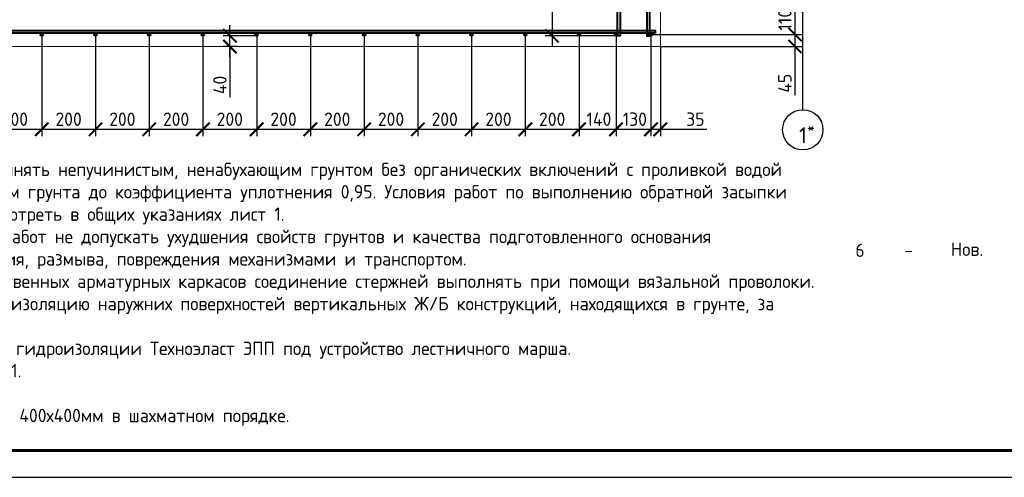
# Model space of a CAD drawing. Header units: millimetres. Extents: x 130535 to 1380046, y -231620 to 121434.
# Tile 100 of 135: x 815370 to 833696, y -8015 to 510. Entities that reach past the tile are written whole.
import ezdxf

# ---------------------------------------------------------------- set-up
doc = ezdxf.new("R2010")
doc.units = ezdxf.units.MM
doc.linetypes.add('______5', pattern=[1.1, 0.8, -0.1, 0.1, -0.1])
doc.layers.get('DEFPOINTS').update_dxf_attribs({"lineweight": 0})
for name, color, linetype, lineweight in [('XR$4$Оси', 7, '______5', 18), ('Основная', 7, 'Continuous', 40), ('Столовая Двери и окна', 7, 'Continuous', 15), ('Текст', 7, 'Continuous', 25), ('Тонкая', 7, 'Continuous', 20), ('ТОНКИЕ', 7, 'Continuous', 9)]:
    doc.layers.add(name, color=color, linetype=linetype, lineweight=lineweight)
doc.layers.add('СПДС_Оси', color=7, linetype='Continuous')
doc.styles.add('GOST-2.304_Type-B', font='GOST_Common.ttf')
doc.styles.add('ISOCPEUR', font='isocpeur.ttf')
doc.dimstyles.new('СПДС', dxfattribs={"dimscale": 100, "dimtxt": 2.5, "dimasz": 2.5, "dimexe": 1.25, "dimexo": 0, "dimtad": 1, "dimdec": 0, "dimtxsty": 'GOST-2.304_Type-B', "dimblk": 'ARCHTICK', "dimcen": 2.5, "dimdle": 2, "dimadec": 0, "dimazin": 2, "dimtfac": 0.75, "dimtdec": 0, "dimtmove": 1, "dimatfit": 3, "dimfxl": 1, "dimtolj": 1, "dimarcsym": 1})

# ---------------------------------------------------------------- blocks, each defined once
blk = doc.blocks.new('Из_буфера5277')
at = {"linetype": 'Continuous', "lineweight": 25, "ltscale": 100}
blk.add_lwpolyline([(0, 0), (42000, 0), (42000, 29700), (0, 29700), (0, 0)], dxfattribs=at)
at = {"linetype": 'Continuous', "lineweight": 60, "ltscale": 100}
blk.add_lwpolyline([(2000, 500), (41500, 500), (41500, 29200), (2000, 29200), (2000, 500)], dxfattribs=at)
blk = doc.blocks.new('_ArchTick')
at = {"color": 0, "linetype": 'ByBlock', "const_width": 0.15}
blk.add_lwpolyline([(-0.5, -0.5), (0.5, 0.5)], dxfattribs=at)
blk = doc.blocks.new('*D1168')
at = {"layer": 'DEFPOINTS', "color": 0, "linetype": 'Continuous', "lineweight": 0, "ltscale": 100}
for p in [(818781, 235), (819781, 235), (819781, -1532)]:
    blk.add_point(p, dxfattribs=at)
at = {"layer": 'ТОНКИЕ', "color": 0, "lineweight": -2, "ltscale": 125}
for p, q in [((818781, 235), (818781, -1657)), ((819781, 235), (819781, -1657)), ((818581, -1532), (819981, -1532))]:
    blk.add_line(p, q, dxfattribs=at)
at = {"layer": 'ТОНКИЕ', "color": 0, "linetype": 'Continuous', "lineweight": -2, "ltscale": 100, "xscale": 250, "yscale": 250, "zscale": 250, "rotation": 180}
blk.add_blockref('_ArchTick', (818781, -1532), dxfattribs=at)
at = {"layer": 'ТОНКИЕ', "color": 0, "linetype": 'Continuous', "lineweight": -2, "ltscale": 100, "xscale": 250, "yscale": 250, "zscale": 250}
blk.add_blockref('_ArchTick', (819781, -1532), dxfattribs=at)
at = {"layer": 'ТОНКИЕ', "color": 0, "linetype": 'Continuous', "ltscale": 100, "insert": (819281, -1344), "char_height": 250, "attachment_point": 5, "style": 'GOST-2.304_Type-B'}
blk.add_mtext('\\A1;200', dxfattribs=at)
blk = doc.blocks.new('*D1169')
at = {"layer": 'DEFPOINTS', "color": 0, "linetype": 'Continuous', "lineweight": 0, "ltscale": 100}
for p in [(819283, 210), (819781, 210), (819433, 10)]:
    blk.add_point(p, dxfattribs=at)
at = {"layer": 'ТОНКИЕ', "color": 0, "lineweight": -2, "ltscale": 125}
for p, q in [((819283, -190), (819283, 410)), ((819781, 210), (819158, 210)), ((819433, 10), (819158, 10)), ((819283, 10), (819283, -932))]:
    blk.add_line(p, q, dxfattribs=at)
at = {"layer": 'ТОНКИЕ', "color": 0, "linetype": 'Continuous', "lineweight": -2, "ltscale": 100, "xscale": 250, "yscale": 250, "zscale": 250}
for p, rotation in [((819283, 210), 90), ((819283, 10), 270)]:
    blk.add_blockref('_ArchTick', p, dxfattribs=dict(at, rotation=rotation))
at = {"layer": 'ТОНКИЕ', "color": 0, "linetype": 'Continuous', "ltscale": 100, "insert": (819096, -706), "char_height": 250, "attachment_point": 5, "rotation": 90, "style": 'GOST-2.304_Type-B'}
blk.add_mtext('\\A1;40', dxfattribs=at)
blk = doc.blocks.new('*D1170')
at = {"layer": 'DEFPOINTS', "color": 0, "linetype": 'Continuous', "lineweight": 0, "ltscale": 100}
for p in [(817781, 235), (818781, 235), (818781, -1532)]:
    blk.add_point(p, dxfattribs=at)
at = {"layer": 'ТОНКИЕ', "color": 0, "lineweight": -2, "ltscale": 125}
for p, q in [((817781, 235), (817781, -1657)), ((818781, 235), (818781, -1657)), ((817581, -1532), (818981, -1532))]:
    blk.add_line(p, q, dxfattribs=at)
at = {"layer": 'ТОНКИЕ', "color": 0, "linetype": 'Continuous', "lineweight": -2, "ltscale": 100, "xscale": 250, "yscale": 250, "zscale": 250, "rotation": 180}
blk.add_blockref('_ArchTick', (817781, -1532), dxfattribs=at)
at = {"layer": 'ТОНКИЕ', "color": 0, "linetype": 'Continuous', "lineweight": -2, "ltscale": 100, "xscale": 250, "yscale": 250, "zscale": 250}
blk.add_blockref('_ArchTick', (818781, -1532), dxfattribs=at)
at = {"layer": 'ТОНКИЕ', "color": 0, "linetype": 'Continuous', "ltscale": 100, "insert": (818281, -1344), "char_height": 250, "attachment_point": 5, "style": 'GOST-2.304_Type-B'}
blk.add_mtext('\\A1;200', dxfattribs=at)
blk = doc.blocks.new('*D1171')
at = {"layer": 'DEFPOINTS', "color": 0, "linetype": 'Continuous', "lineweight": 0, "ltscale": 100}
for p in [(816781, 235), (817781, 235), (817781, -1532)]:
    blk.add_point(p, dxfattribs=at)
at = {"layer": 'ТОНКИЕ', "color": 0, "lineweight": -2, "ltscale": 125}
for p, q in [((816781, 235), (816781, -1657)), ((817781, 235), (817781, -1657)), ((816581, -1532), (817981, -1532))]:
    blk.add_line(p, q, dxfattribs=at)
at = {"layer": 'ТОНКИЕ', "color": 0, "linetype": 'Continuous', "lineweight": -2, "ltscale": 100, "xscale": 250, "yscale": 250, "zscale": 250, "rotation": 180}
blk.add_blockref('_ArchTick', (816781, -1532), dxfattribs=at)
at = {"layer": 'ТОНКИЕ', "color": 0, "linetype": 'Continuous', "lineweight": -2, "ltscale": 100, "xscale": 250, "yscale": 250, "zscale": 250}
blk.add_blockref('_ArchTick', (817781, -1532), dxfattribs=at)
at = {"layer": 'ТОНКИЕ', "color": 0, "linetype": 'Continuous', "ltscale": 100, "insert": (817281, -1344), "char_height": 250, "attachment_point": 5, "style": 'GOST-2.304_Type-B'}
blk.add_mtext('\\A1;200', dxfattribs=at)
blk = doc.blocks.new('*D1172')
at = {"layer": 'DEFPOINTS', "color": 0, "linetype": 'Continuous', "lineweight": 0, "ltscale": 100}
for p in [(815781, 235), (816781, 235), (816781, -1532)]:
    blk.add_point(p, dxfattribs=at)
at = {"layer": 'ТОНКИЕ', "color": 0, "lineweight": -2, "ltscale": 125}
for p, q in [((815781, 235), (815781, -1657)), ((816781, 235), (816781, -1657)), ((815581, -1532), (816981, -1532))]:
    blk.add_line(p, q, dxfattribs=at)
at = {"layer": 'ТОНКИЕ', "color": 0, "linetype": 'Continuous', "lineweight": -2, "ltscale": 100, "xscale": 250, "yscale": 250, "zscale": 250, "rotation": 180}
blk.add_blockref('_ArchTick', (815781, -1532), dxfattribs=at)
at = {"layer": 'ТОНКИЕ', "color": 0, "linetype": 'Continuous', "lineweight": -2, "ltscale": 100, "xscale": 250, "yscale": 250, "zscale": 250}
blk.add_blockref('_ArchTick', (816781, -1532), dxfattribs=at)
at = {"layer": 'ТОНКИЕ', "color": 0, "linetype": 'Continuous', "ltscale": 100, "insert": (816281, -1344), "char_height": 250, "attachment_point": 5, "style": 'GOST-2.304_Type-B'}
blk.add_mtext('\\A1;200', dxfattribs=at)
blk = doc.blocks.new('*D1173')
at = {"layer": 'DEFPOINTS', "color": 0, "linetype": 'Continuous', "lineweight": 0, "ltscale": 100}
for p in [(814781, 235), (815781, 235), (815781, -1532)]:
    blk.add_point(p, dxfattribs=at)
at = {"layer": 'ТОНКИЕ', "color": 0, "lineweight": -2, "ltscale": 125}
for p, q in [((814781, 235), (814781, -1657)), ((815781, 235), (815781, -1657)), ((814581, -1532), (815981, -1532))]:
    blk.add_line(p, q, dxfattribs=at)
at = {"layer": 'ТОНКИЕ', "color": 0, "linetype": 'Continuous', "lineweight": -2, "ltscale": 100, "xscale": 250, "yscale": 250, "zscale": 250, "rotation": 180}
blk.add_blockref('_ArchTick', (814781, -1532), dxfattribs=at)
at = {"layer": 'ТОНКИЕ', "color": 0, "linetype": 'Continuous', "lineweight": -2, "ltscale": 100, "xscale": 250, "yscale": 250, "zscale": 250}
blk.add_blockref('_ArchTick', (815781, -1532), dxfattribs=at)
at = {"layer": 'ТОНКИЕ', "color": 0, "linetype": 'Continuous', "ltscale": 100, "insert": (815281, -1344), "char_height": 250, "attachment_point": 5, "style": 'GOST-2.304_Type-B'}
blk.add_mtext('\\A1;200', dxfattribs=at)
blk = doc.blocks.new('*D1179')
at = {"layer": 'DEFPOINTS', "color": 0, "linetype": 'Continuous', "lineweight": 0, "ltscale": 100}
for p in [(819781, 235), (820781, 235), (820781, -1532)]:
    blk.add_point(p, dxfattribs=at)
at = {"layer": 'ТОНКИЕ', "color": 0, "lineweight": -2, "ltscale": 125}
for p, q in [((819781, 235), (819781, -1657)), ((820781, 235), (820781, -1657)), ((819581, -1532), (820981, -1532))]:
    blk.add_line(p, q, dxfattribs=at)
at = {"layer": 'ТОНКИЕ', "color": 0, "linetype": 'Continuous', "lineweight": -2, "ltscale": 100, "xscale": 250, "yscale": 250, "zscale": 250, "rotation": 180}
blk.add_blockref('_ArchTick', (819781, -1532), dxfattribs=at)
at = {"layer": 'ТОНКИЕ', "color": 0, "linetype": 'Continuous', "lineweight": -2, "ltscale": 100, "xscale": 250, "yscale": 250, "zscale": 250}
blk.add_blockref('_ArchTick', (820781, -1532), dxfattribs=at)
at = {"layer": 'ТОНКИЕ', "color": 0, "linetype": 'Continuous', "ltscale": 100, "insert": (820281, -1344), "char_height": 250, "attachment_point": 5, "style": 'GOST-2.304_Type-B'}
blk.add_mtext('\\A1;200', dxfattribs=at)
blk = doc.blocks.new('*D1180')
at = {"layer": 'DEFPOINTS', "color": 0, "linetype": 'Continuous', "lineweight": 0, "ltscale": 100}
for p in [(820781, 235), (821781, 235), (821781, -1532)]:
    blk.add_point(p, dxfattribs=at)
at = {"layer": 'ТОНКИЕ', "color": 0, "lineweight": -2, "ltscale": 125}
for p, q in [((820781, 235), (820781, -1657)), ((821781, 235), (821781, -1657)), ((820581, -1532), (821981, -1532))]:
    blk.add_line(p, q, dxfattribs=at)
at = {"layer": 'ТОНКИЕ', "color": 0, "linetype": 'Continuous', "lineweight": -2, "ltscale": 100, "xscale": 250, "yscale": 250, "zscale": 250, "rotation": 180}
blk.add_blockref('_ArchTick', (820781, -1532), dxfattribs=at)
at = {"layer": 'ТОНКИЕ', "color": 0, "linetype": 'Continuous', "lineweight": -2, "ltscale": 100, "xscale": 250, "yscale": 250, "zscale": 250}
blk.add_blockref('_ArchTick', (821781, -1532), dxfattribs=at)
at = {"layer": 'ТОНКИЕ', "color": 0, "linetype": 'Continuous', "ltscale": 100, "insert": (821281, -1344), "char_height": 250, "attachment_point": 5, "style": 'GOST-2.304_Type-B'}
blk.add_mtext('\\A1;200', dxfattribs=at)
blk = doc.blocks.new('*D1181')
at = {"layer": 'DEFPOINTS', "color": 0, "linetype": 'Continuous', "lineweight": 0, "ltscale": 100}
for p in [(821781, 235), (822781, 235), (822781, -1532)]:
    blk.add_point(p, dxfattribs=at)
at = {"layer": 'ТОНКИЕ', "color": 0, "lineweight": -2, "ltscale": 125}
for p, q in [((821781, 235), (821781, -1657)), ((822781, 235), (822781, -1657)), ((821581, -1532), (822981, -1532))]:
    blk.add_line(p, q, dxfattribs=at)
at = {"layer": 'ТОНКИЕ', "color": 0, "linetype": 'Continuous', "lineweight": -2, "ltscale": 100, "xscale": 250, "yscale": 250, "zscale": 250, "rotation": 180}
blk.add_blockref('_ArchTick', (821781, -1532), dxfattribs=at)
at = {"layer": 'ТОНКИЕ', "color": 0, "linetype": 'Continuous', "lineweight": -2, "ltscale": 100, "xscale": 250, "yscale": 250, "zscale": 250}
blk.add_blockref('_ArchTick', (822781, -1532), dxfattribs=at)
at = {"layer": 'ТОНКИЕ', "color": 0, "linetype": 'Continuous', "ltscale": 100, "insert": (822281, -1344), "char_height": 250, "attachment_point": 5, "style": 'GOST-2.304_Type-B'}
blk.add_mtext('\\A1;200', dxfattribs=at)
blk = doc.blocks.new('*D1182')
at = {"layer": 'DEFPOINTS', "color": 0, "linetype": 'Continuous', "lineweight": 0, "ltscale": 100}
for p in [(822781, 235), (823781, 235), (823781, -1532)]:
    blk.add_point(p, dxfattribs=at)
at = {"layer": 'ТОНКИЕ', "color": 0, "lineweight": -2, "ltscale": 125}
for p, q in [((822781, 235), (822781, -1657)), ((823781, 235), (823781, -1657)), ((822581, -1532), (823981, -1532))]:
    blk.add_line(p, q, dxfattribs=at)
at = {"layer": 'ТОНКИЕ', "color": 0, "linetype": 'Continuous', "lineweight": -2, "ltscale": 100, "xscale": 250, "yscale": 250, "zscale": 250, "rotation": 180}
blk.add_blockref('_ArchTick', (822781, -1532), dxfattribs=at)
at = {"layer": 'ТОНКИЕ', "color": 0, "linetype": 'Continuous', "lineweight": -2, "ltscale": 100, "xscale": 250, "yscale": 250, "zscale": 250}
blk.add_blockref('_ArchTick', (823781, -1532), dxfattribs=at)
at = {"layer": 'ТОНКИЕ', "color": 0, "linetype": 'Continuous', "ltscale": 100, "insert": (823281, -1344), "char_height": 250, "attachment_point": 5, "style": 'GOST-2.304_Type-B'}
blk.add_mtext('\\A1;200', dxfattribs=at)
blk = doc.blocks.new('*D1183')
at = {"layer": 'DEFPOINTS', "color": 0, "linetype": 'Continuous', "lineweight": 0, "ltscale": 100}
for p in [(823781, 235), (824781, 235), (824781, -1532)]:
    blk.add_point(p, dxfattribs=at)
at = {"layer": 'ТОНКИЕ', "color": 0, "lineweight": -2, "ltscale": 125}
for p, q in [((823781, 235), (823781, -1657)), ((824781, 235), (824781, -1657)), ((823581, -1532), (824981, -1532))]:
    blk.add_line(p, q, dxfattribs=at)
at = {"layer": 'ТОНКИЕ', "color": 0, "linetype": 'Continuous', "lineweight": -2, "ltscale": 100, "xscale": 250, "yscale": 250, "zscale": 250, "rotation": 180}
blk.add_blockref('_ArchTick', (823781, -1532), dxfattribs=at)
at = {"layer": 'ТОНКИЕ', "color": 0, "linetype": 'Continuous', "lineweight": -2, "ltscale": 100, "xscale": 250, "yscale": 250, "zscale": 250}
blk.add_blockref('_ArchTick', (824781, -1532), dxfattribs=at)
at = {"layer": 'ТОНКИЕ', "color": 0, "linetype": 'Continuous', "ltscale": 100, "insert": (824281, -1344), "char_height": 250, "attachment_point": 5, "style": 'GOST-2.304_Type-B'}
blk.add_mtext('\\A1;200', dxfattribs=at)
blk = doc.blocks.new('*D1184')
at = {"layer": 'DEFPOINTS', "color": 0, "linetype": 'Continuous', "lineweight": 0, "ltscale": 100}
for p in [(824781, 235), (825781, 235), (825781, -1532)]:
    blk.add_point(p, dxfattribs=at)
at = {"layer": 'ТОНКИЕ', "color": 0, "lineweight": -2, "ltscale": 125}
for p, q in [((824781, 235), (824781, -1657)), ((825781, 235), (825781, -1657)), ((824581, -1532), (825981, -1532))]:
    blk.add_line(p, q, dxfattribs=at)
at = {"layer": 'ТОНКИЕ', "color": 0, "linetype": 'Continuous', "lineweight": -2, "ltscale": 100, "xscale": 250, "yscale": 250, "zscale": 250, "rotation": 180}
blk.add_blockref('_ArchTick', (824781, -1532), dxfattribs=at)
at = {"layer": 'ТОНКИЕ', "color": 0, "linetype": 'Continuous', "lineweight": -2, "ltscale": 100, "xscale": 250, "yscale": 250, "zscale": 250}
blk.add_blockref('_ArchTick', (825781, -1532), dxfattribs=at)
at = {"layer": 'ТОНКИЕ', "color": 0, "linetype": 'Continuous', "ltscale": 100, "insert": (825281, -1344), "char_height": 250, "attachment_point": 5, "style": 'GOST-2.304_Type-B'}
blk.add_mtext('\\A1;200', dxfattribs=at)
blk = doc.blocks.new('*D1185')
at = {"layer": 'DEFPOINTS', "color": 0, "linetype": 'Continuous', "lineweight": 0, "ltscale": 100}
for p in [(825781, 235), (826470, 235), (826470, -1532)]:
    blk.add_point(p, dxfattribs=at)
at = {"layer": 'ТОНКИЕ', "color": 0, "lineweight": -2, "ltscale": 125}
for p, q in [((825781, 235), (825781, -1657)), ((826470, 235), (826470, -1657)), ((825581, -1532), (826670, -1532))]:
    blk.add_line(p, q, dxfattribs=at)
at = {"layer": 'ТОНКИЕ', "color": 0, "linetype": 'Continuous', "lineweight": -2, "ltscale": 100, "xscale": 250, "yscale": 250, "zscale": 250, "rotation": 180}
blk.add_blockref('_ArchTick', (825781, -1532), dxfattribs=at)
at = {"layer": 'ТОНКИЕ', "color": 0, "linetype": 'Continuous', "lineweight": -2, "ltscale": 100, "xscale": 250, "yscale": 250, "zscale": 250}
blk.add_blockref('_ArchTick', (826470, -1532), dxfattribs=at)
at = {"layer": 'ТОНКИЕ', "color": 0, "linetype": 'Continuous', "ltscale": 100, "insert": (826151, -1344), "char_height": 250, "attachment_point": 5, "style": 'GOST-2.304_Type-B'}
blk.add_mtext('\\A1;140', dxfattribs=at)
blk = doc.blocks.new('*D1186')
at = {"layer": 'DEFPOINTS', "color": 0, "linetype": 'Continuous', "lineweight": 0, "ltscale": 100}
for p in [(826470, 235), (827120, 235), (827120, -1532)]:
    blk.add_point(p, dxfattribs=at)
at = {"layer": 'ТОНКИЕ', "color": 0, "lineweight": -2, "ltscale": 125}
for p, q in [((826470, 235), (826470, -1657)), ((827120, 235), (827120, -1657)), ((826270, -1532), (827320, -1532))]:
    blk.add_line(p, q, dxfattribs=at)
at = {"layer": 'ТОНКИЕ', "color": 0, "linetype": 'Continuous', "lineweight": -2, "ltscale": 100, "xscale": 250, "yscale": 250, "zscale": 250, "rotation": 180}
blk.add_blockref('_ArchTick', (826470, -1532), dxfattribs=at)
at = {"layer": 'ТОНКИЕ', "color": 0, "linetype": 'Continuous', "lineweight": -2, "ltscale": 100, "xscale": 250, "yscale": 250, "zscale": 250}
blk.add_blockref('_ArchTick', (827120, -1532), dxfattribs=at)
at = {"layer": 'ТОНКИЕ', "color": 0, "linetype": 'Continuous', "ltscale": 100, "insert": (826820, -1344), "char_height": 250, "attachment_point": 5, "style": 'GOST-2.304_Type-B'}
blk.add_mtext('\\A1;130', dxfattribs=at)
blk = doc.blocks.new('*D1187')
at = {"layer": 'DEFPOINTS', "color": 0, "linetype": 'Continuous', "lineweight": 0, "ltscale": 100}
for p in [(827120, 235), (827295, 10), (827295, -1532)]:
    blk.add_point(p, dxfattribs=at)
at = {"layer": 'ТОНКИЕ', "color": 0, "lineweight": -2, "ltscale": 125}
for p, q in [((827120, 235), (827120, -1657)), ((827295, 10), (827295, -1657)), ((826920, -1532), (827495, -1532)), ((827295, -1532), (828159, -1532))]:
    blk.add_line(p, q, dxfattribs=at)
at = {"layer": 'ТОНКИЕ', "color": 0, "linetype": 'Continuous', "lineweight": -2, "ltscale": 100, "xscale": 250, "yscale": 250, "zscale": 250, "rotation": 180}
blk.add_blockref('_ArchTick', (827120, -1532), dxfattribs=at)
at = {"layer": 'ТОНКИЕ', "color": 0, "linetype": 'Continuous', "lineweight": -2, "ltscale": 100, "xscale": 250, "yscale": 250, "zscale": 250}
blk.add_blockref('_ArchTick', (827295, -1532), dxfattribs=at)
at = {"layer": 'ТОНКИЕ', "color": 0, "linetype": 'Continuous', "ltscale": 100, "insert": (827946, -1344), "char_height": 250, "attachment_point": 5, "style": 'GOST-2.304_Type-B'}
blk.add_mtext('\\A1;35', dxfattribs=at)
blk = doc.blocks.new('*D1191')
at = {"layer": 'DEFPOINTS', "color": 0, "linetype": 'Continuous', "lineweight": 0, "ltscale": 100}
for p in [(827071, 785), (827070, 235), (829800, 235)]:
    blk.add_point(p, dxfattribs=at)
at = {"layer": 'ТОНКИЕ', "color": 0, "lineweight": -2, "ltscale": 125}
for p, q in [((829800, 985), (829800, 35)), ((827071, 785), (829925, 785)), ((827070, 235), (829925, 235))]:
    blk.add_line(p, q, dxfattribs=at)
at = {"layer": 'ТОНКИЕ', "color": 0, "linetype": 'Continuous', "lineweight": -2, "ltscale": 100, "xscale": 250, "yscale": 250, "zscale": 250}
for p, rotation in [((829800, 785), 90), ((829800, 235), 270)]:
    blk.add_blockref('_ArchTick', p, dxfattribs=dict(at, rotation=rotation))
at = {"layer": 'ТОНКИЕ', "color": 0, "linetype": 'Continuous', "ltscale": 100, "insert": (829612, 510), "char_height": 250, "attachment_point": 5, "rotation": 90, "style": 'GOST-2.304_Type-B'}
blk.add_mtext('\\A1;110', dxfattribs=at)
blk = doc.blocks.new('*D1192')
at = {"layer": 'DEFPOINTS', "color": 0, "linetype": 'Continuous', "lineweight": 0, "ltscale": 100}
for p in [(827070, 235), (827295, 10), (829800, 10)]:
    blk.add_point(p, dxfattribs=at)
at = {"layer": 'ТОНКИЕ', "color": 0, "lineweight": -2, "ltscale": 125}
for p, q in [((829800, 435), (829800, -190)), ((827070, 235), (829925, 235)), ((827295, 10), (829925, 10)), ((829800, 10), (829800, -898))]:
    blk.add_line(p, q, dxfattribs=at)
at = {"layer": 'ТОНКИЕ', "color": 0, "linetype": 'Continuous', "lineweight": -2, "ltscale": 100, "xscale": 250, "yscale": 250, "zscale": 250}
for p, rotation in [((829800, 235), 90), ((829800, 10), 270)]:
    blk.add_blockref('_ArchTick', p, dxfattribs=dict(at, rotation=rotation))
at = {"layer": 'ТОНКИЕ', "color": 0, "linetype": 'Continuous', "ltscale": 100, "insert": (829612, -673), "char_height": 250, "attachment_point": 5, "rotation": 90, "style": 'GOST-2.304_Type-B'}
blk.add_mtext('\\A1;45', dxfattribs=at)
blk = doc.blocks.new('*D1268')
at = {"layer": 'DEFPOINTS', "color": 0, "linetype": 'Continuous', "lineweight": 0, "ltscale": 100}
for p in [(826545, 9603), (825278, 210), (826545, 210)]:
    blk.add_point(p, dxfattribs=at)
at = {"layer": 'ТОНКИЕ', "color": 0, "lineweight": -2, "ltscale": 125}
for p, q in [((825278, 9803), (825278, 10)), ((826545, 9603), (825153, 9603)), ((826545, 210), (825153, 210))]:
    blk.add_line(p, q, dxfattribs=at)
at = {"layer": 'ТОНКИЕ', "color": 0, "linetype": 'Continuous', "lineweight": -2, "ltscale": 100, "xscale": 250, "yscale": 250, "zscale": 250}
for p, rotation in [((825278, 9603), 90), ((825278, 210), 270)]:
    blk.add_blockref('_ArchTick', p, dxfattribs=dict(at, rotation=rotation))
at = {"layer": 'ТОНКИЕ', "color": 0, "linetype": 'Continuous', "ltscale": 100, "insert": (825091, 4907), "char_height": 250, "attachment_point": 5, "rotation": 90, "style": 'GOST-2.304_Type-B'}
blk.add_mtext('\\A1;1880', dxfattribs=at)

msp = doc.modelspace()

# ---------------------------------------------------------------- hatches: boundary and pattern name
at = {"layer": 'Основная'}
h = msp.add_hatch(color=256, dxfattribs=at)
edge = h.paths.add_edge_path()
edge.add_arc((815780.5, 235.3), 25, 359.64, 719.64)
h = msp.add_hatch(color=256, dxfattribs=at)
edge = h.paths.add_edge_path()
edge.add_arc((816780.5, 235.3), 25, 359.64, 719.64)
h = msp.add_hatch(color=256, dxfattribs=at)
edge = h.paths.add_edge_path()
edge.add_arc((817780.5, 235.3), 25, 359.64, 719.64)
h = msp.add_hatch(color=256, dxfattribs=at)
edge = h.paths.add_edge_path()
edge.add_arc((818780.5, 235.3), 25, 359.64, 719.64)
h = msp.add_hatch(color=256, dxfattribs=at)
edge = h.paths.add_edge_path()
edge.add_arc((819780.5, 235.3), 25, 359.64, 719.64)
h = msp.add_hatch(color=256, dxfattribs=at)
edge = h.paths.add_edge_path()
edge.add_arc((820780.6, 235.2), 25, 359.64, 719.64)
h = msp.add_hatch(color=256, dxfattribs=at)
edge = h.paths.add_edge_path()
edge.add_arc((821780.6, 235.2), 25, 359.64, 719.64)
h = msp.add_hatch(color=256, dxfattribs=at)
edge = h.paths.add_edge_path()
edge.add_arc((822780.6, 235.2), 25, 359.64, 719.64)
h = msp.add_hatch(color=256, dxfattribs=at)
edge = h.paths.add_edge_path()
edge.add_arc((823780.6, 235.2), 25, 359.64, 719.64)
h = msp.add_hatch(color=256, dxfattribs=at)
edge = h.paths.add_edge_path()
edge.add_arc((824780.6, 235.2), 25, 359.64, 719.64)
h = msp.add_hatch(color=256, dxfattribs=at)
edge = h.paths.add_edge_path()
edge.add_arc((825780.6, 235.3), 25, 359.64, 719.64)
h = msp.add_hatch(color=256, dxfattribs=at)
edge = h.paths.add_edge_path()
edge.add_arc((826470.5, 235.3), 25, 359.64, 719.64)
h = msp.add_hatch(color=256, dxfattribs=at)
edge = h.paths.add_edge_path()
edge.add_arc((827120.5, 235.3), 25, 359.64, 719.64)

# ---------------------------------------------------------------- linework, layer by layer
at = {"layer": 'XR$4$Оси', "color": 7, "linetype": '______5', "lineweight": 25, "transparency": 33554687}
msp.add_line((829945.5, -1166.2), (829945.5, 11413.2), dxfattribs=at)
at = {"layer": 'Основная'}
for points in [[(826495.5, 9603.3), (826545.5, 9603.3), (826545.5, 210.3), (826495.5, 210.3)], [(827095.5, 9603.3), (827045.5, 9603.3), (827045.5, 210.3), (827095.5, 210.3)]]:
    msp.add_lwpolyline(points, close=True, dxfattribs=at)
at = {"layer": 'Основная', "ltscale": 50}
msp.add_lwpolyline([(827195.5, 260.3), (810945.5, 260.3), (810945.5, 310.3), (827195.5, 310.3)], close=True, dxfattribs=at)
at = {"layer": 'Основная'}
for centre in [(815780.5, 235.3), (816780.5, 235.3), (817780.5, 235.3), (818780.5, 235.3), (819780.5, 235.3), (820780.6, 235.2), (821780.6, 235.2), (822780.6, 235.2), (823780.6, 235.2), (824780.6, 235.2), (825780.6, 235.3), (826470.5, 235.3), (827120.5, 235.3)]:
    msp.add_circle(centre, 25, dxfattribs=at)
at = {"layer": 'СПДС_Оси', "linetype": 'Continuous', "lineweight": 25, "ltscale": 150}
msp.add_circle((829945.5, -1541.2), 375, dxfattribs=at)
at = {"layer": 'Тонкая', "ltscale": 50}
for points in [[(827295.5, 9753.3), (827295.5, 10.3)], [(810795.5, 10.3), (827295.5, 10.3)]]:
    msp.add_lwpolyline(points, dxfattribs=at)

# ---------------------------------------------------------------- block references
at = {"layer": 'Столовая Двери и окна', "color": 18, "lineweight": 25, "true_color": 0x000000}
msp.add_blockref('Из_буфера5277', (807464.1, -8014.6), dxfattribs=at)

# ---------------------------------------------------------------- texts
at = {"layer": 'СПДС_Оси', "linetype": 'Continuous', "lineweight": 25, "ltscale": 150, "insert": (829876, -1391), "char_height": 300, "width": 825, "attachment_point": 1, "style": 'ISOCPEUR'}
msp.add_mtext('\\A1;1{\\H0.70x;\\S*^ ;}', dxfattribs=at)
at = {"layer": 'Текст', "color": 7, "style": 'GOST-2.304_Type-B'}
for s, p in [('6', (830922.9, -3908.7)), ('Нов.', (832701.9, -3890.7)), ('-', (831832.9, -3907.2))]:
    msp.add_text(s, height=250, dxfattribs=at).set_placement(p)
at = {"layer": 'Текст', "ltscale": 100, "insert": (809581.2, -1736.6), "char_height": 250, "attachment_point": 1, "style": 'GOST-2.304_Type-B'}
msp.add_mtext_dynamic_manual_height_columns('\\pxi3.0000;Примечание\\P1 Обратную засыпку пазух выполнять непучинистым, ненабухающим грунтом без органических включений с проливкой водой слоями не более 20 см с уплотнением грунта до коэффициента уплотнения 0,95. Условия работ по выполнению обратной засыпки при отрицательных температурах смотреть в общих указаниях лист 1.\\P2 При производстве земляных работ не допускать ухудшения свойств грунтов и качества подготовленного основания вследствие замачивания, промерзания, размыва, повреждения механизмами и транспортом.\\P3 При изготовлении пространственных арматурных каркасов соединение стержней выполнять при помощи вязальной проволоки. \\P4 Выполнить обмазочную гидроизоляцию наружних поверхностей вертикальных Ж/Б конструкций, находящихся в грунте, за 2 раза битумной мастикой.\\P5 Выполнить укладку рулонной гидроизоляции Техноэласт ЭПП под устройство лестничного марша.\\P6 Спецификацию см. лист КЖ-11.\\P7 Узлы см. лист КЖ-11.\\P8 Поз. 8 устанавливать с шагом 400х400мм в шахматном порядке.', width=20048.336, gutter_width=1250, heights=[0], dxfattribs=at)

# ---------------------------------------------------------------- dimensions: what is measured, and where the dimension line sits
at = {"layer": 'ТОНКИЕ', "ltscale": 125}
dim = msp.add_linear_dim(base=(825278.5, 210.3), p1=(826545.5, 9603.3), p2=(826545.5, 210.3), angle=270, text='1880', dimstyle='СПДС', override={"dimlfac": 0.2}, dxfattribs=at)
dim.commit()
dim.dimension.update_dxf_attribs({"geometry": '*D1268', "text_midpoint": (825090.8, 4906.8)})
for base, p1, p2, picture, middle in [((829799.7, 235.3), (827070.5, 785.3), (827070.5, 235.3), '*D1191', (829799.7, 510.3)), ((819283.2, 210.3), (819433.3, 10.3), (819780.5, 210.3), '*D1169', (819354.2, -706.4)), ((829799.6, 10.3), (827070.5, 235.3), (827295.5, 10.3), '*D1192', (829811, -673.1))]:
    dim = msp.add_linear_dim(base=base, p1=p1, p2=p2, angle=90, dimstyle='СПДС', override={"dimlfac": 0.2}, dxfattribs=at)
    dim.commit()
    dim.dimension.update_dxf_attribs({"geometry": picture, "text_midpoint": middle, "dimtype": 160})
for base, p1, p2, picture, middle in [((815780.5, -1531.8), (814780.5, 235.3), (815780.5, 235.3), '*D1173', (815280.5, -1344.2)), ((816780.5, -1531.8), (815780.5, 235.3), (816780.5, 235.3), '*D1172', (816280.5, -1344.2)), ((817780.5, -1531.8), (816780.5, 235.3), (817780.5, 235.3), '*D1171', (817280.5, -1344.2)), ((818780.5, -1531.8), (817780.5, 235.3), (818780.5, 235.3), '*D1170', (818280.5, -1344.2)), ((819780.5, -1531.8), (818780.5, 235.3), (819780.5, 235.3), '*D1168', (819280.5, -1344.2)), ((820780.5, -1531.8), (819780.5, 235.3), (820780.5, 235.3), '*D1179', (820280.5, -1344.2)), ((821780.6, -1531.8), (820780.6, 235.2), (821780.6, 235.2), '*D1180', (821280.6, -1344.2)), ((822780.6, -1531.8), (821780.6, 235.2), (822780.6, 235.2), '*D1181', (822280.6, -1344.2)), ((823780.6, -1531.8), (822780.6, 235.3), (823780.6, 235.3), '*D1182', (823280.6, -1344.2)), ((824780.6, -1531.8), (823780.6, 235.3), (824780.6, 235.3), '*D1183', (824280.6, -1344.2))]:
    dim = msp.add_linear_dim(base=base, p1=p1, p2=p2, dimstyle='СПДС', override={"dimlfac": 0.2}, dxfattribs=at)
    dim.commit()
    dim.dimension.update_dxf_attribs({"geometry": picture, "text_midpoint": middle})
for base, p1, p2, picture, middle in [((825780.6, -1531.8), (824780.6, 235.2), (825780.6, 235.2), '*D1184', (825280.6, -1531.8)), ((827120.5, -1531.8), (826470.5, 235.3), (827120.5, 235.3), '*D1186', (826820.5, -1531.8)), ((827295.5, -1531.8), (827120.5, 235.3), (827295.5, 10.3), '*D1187', (827946.2, -1503.8))]:
    dim = msp.add_linear_dim(base=base, p1=p1, p2=p2, dimstyle='СПДС', override={"dimlfac": 0.2}, dxfattribs=at)
    dim.commit()
    dim.dimension.update_dxf_attribs({"geometry": picture, "text_midpoint": middle, "dimtype": 160})
dim = msp.add_linear_dim(base=(826470.5, -1531.8), p1=(825780.6, 235.3), p2=(826470.5, 235.3), text='140', dimstyle='СПДС', override={"dimlfac": 0.2}, dxfattribs=at)
dim.commit()
dim.dimension.update_dxf_attribs({"geometry": '*D1185', "text_midpoint": (826150.5, -1531.8), "dimtype": 160})

doc.saveas('drawing.dxf')
